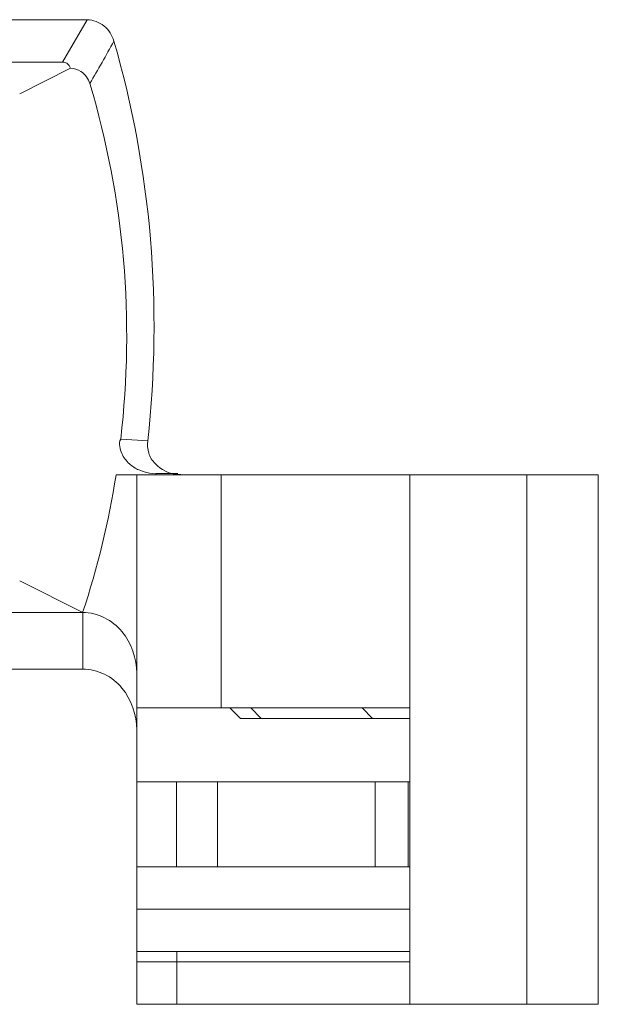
# Model space of a CAD drawing. Header units: inches. Extents: x 830 to 2908, y -1046 to 167.
# Tile 55 of 62: x 2696.74 to 2699.47, y -807.06 to -802.41. Entities that reach past the tile are written whole.
import ezdxf

# ---------------------------------------------------------------- set-up
doc = ezdxf.new("R2010")
doc.units = ezdxf.units.IN
doc.header["$LTSCALE"] = 23.1
doc.header["$MEASUREMENT"] = 0
for name, color, linetype, lineweight in [('1_15', 7, 'Continuous', 18), ('1_27', 7, 'Continuous', 18), ('1_52', 7, 'Continuous', 18), ('1_6', 7, 'Continuous', 18)]:
    doc.layers.add(name, color=color, linetype=linetype, lineweight=lineweight)

msp = doc.modelspace()

# ---------------------------------------------------------------- linework, layer by layer
at = {"layer": '1_15', "color": 7, "linetype": 'Continuous', "lineweight": 0}
for p, q in [((2697.6897, -805.6632), (2697.6897, -804.5632)), ((2697.2908, -805.6632), (2698.58, -805.6632))]:
    msp.add_line(p, q, dxfattribs=at)
at = {"layer": '1_27', "color": 7, "linetype": 'Continuous', "lineweight": 0}
for p, q in [((2697.4806, -807.0632), (2697.4806, -806.8132)), ((2697.2908, -806.8632), (2698.58, -806.8632))]:
    msp.add_line(p, q, dxfattribs=at)
at = {"layer": '1_52', "color": 7, "linetype": 'Continuous', "lineweight": 0}
for p, q in [((2698.58, -806.0132), (2697.2908, -806.0132)), ((2697.4787, -806.4132), (2697.4787, -806.0132)), ((2697.6713, -806.0132), (2697.6713, -806.4132)), ((2698.4159, -806.4132), (2698.4159, -806.0132)), ((2698.5728, -806.4132), (2698.5728, -806.0132)), ((2697.2908, -806.4132), (2698.58, -806.4132))]:
    msp.add_line(p, q, dxfattribs=at)
at = {"layer": '1_6', "color": 7, "linetype": 'Continuous', "lineweight": 0}
for p, q in [((2694.8541, -802.4132), (2697.0575, -802.4132)), ((2697.0575, -802.4132), (2696.9408, -802.6132)), ((2694.9705, -802.6132), (2696.9408, -802.6132)), ((2696.9785, -802.6428), (2696.7383, -802.7632)), ((2697.3445, -804.4022), (2697.2166, -804.3941)), ((2697.1934, -804.5632), (2699.4697, -804.5632)), ((2697.2908, -807.0632), (2697.2908, -804.5632)), ((2697.3505, -804.5544), (2697.3799, -804.5587)), ((2697.38, -804.5585), (2697.3819, -804.5587)), ((2697.3802, -804.5566), (2697.4841, -804.5566)), ((2697.4984, -804.5617), (2697.4837, -804.5598)), ((2698.58, -804.5632), (2698.58, -807.0632)), ((2699.1328, -804.5632), (2699.1328, -807.0632)), ((2699.4697, -804.5632), (2699.4697, -807.0632)), ((2696.7383, -805.0632), (2697.0356, -805.2132)), ((2697.0356, -805.2132), (2694.9719, -805.2132)), ((2697.0356, -805.4799), (2697.0356, -805.2132)), ((2697.0356, -805.4799), (2694.9069, -805.4799)), ((2697.7803, -805.7132), (2697.7303, -805.6632)), ((2697.8291, -805.6632), (2697.8781, -805.7132)), ((2698.404, -805.7132), (2698.355, -805.6632)), ((2697.7803, -805.7132), (2698.58, -805.7132)), ((2697.2908, -806.6132), (2698.58, -806.6132)), ((2698.58, -806.8132), (2697.2908, -806.8132)), ((2699.4697, -807.0632), (2697.2908, -807.0632))]:
    msp.add_line(p, q, dxfattribs=at)
for centre, radius, start, end in [((2688.0636, -797.4942), 10.4098, 329.89917, 331.16916), ((2693.1176, -803.9179), 4.1265, 341.7063, 351.0037)]:
    msp.add_arc(centre, radius, start, end, dxfattribs=at)
for points, knots in [([(2697.1833, -802.514), (2697.1749, -802.487), (2697.1432, -802.4358), (2697.0857, -802.4139), (2697.0575, -802.4132)], [0, 0, 0, 0, 0.501026, 1, 1, 1, 1]), ([(2697.3427, -804.402), (2697.377, -804.0866), (2697.3876, -803.4476), (2697.2706, -802.8191), (2697.1833, -802.514)], [0, 0, 0, 0, 0.499974, 1, 1, 1, 1]), ([(2696.9408, -802.6132), (2696.9476, -802.6132), (2696.9649, -802.6181), (2696.9746, -802.6336), (2696.9785, -802.6428)], [0, 0, 0, 0, 0.40183, 1, 1, 1, 1]), ([(2696.9785, -802.6428), (2696.9955, -802.6438), (2697.0369, -802.655), (2697.0629, -802.6923), (2697.0698, -802.715)], [0, 0, 0, 0, 0.417911, 1, 1, 1, 1]), ([(2697.0698, -802.715), (2697.15, -802.9857), (2697.2574, -803.5445), (2697.2475, -804.1135), (2697.2154, -804.394)], [0, 0, 0, 0, 0.500019, 1, 1, 1, 1]), ([(2697.2154, -804.394), (2697.2082, -804.4033), (2697.2099, -804.43), (2697.2214, -804.4707), (2697.2525, -804.5118), (2697.2994, -804.5422), (2697.3337, -804.5509), (2697.3505, -804.5544)], [0, 0, 0, 0, 0.150842, 0.297456, 0.552713, 0.781106, 1, 1, 1, 1]), ([(2697.3773, -804.5099), (2697.364, -804.4959), (2697.3425, -804.4613), (2697.3411, -804.4213), (2697.3427, -804.402)], [0, 0, 0, 0, 0.499957, 1, 1, 1, 1]), ([(2697.2908, -805.5001), (2697.2909, -805.4305), (2697.2539, -805.3204), (2697.1422, -805.2307), (2697.0708, -805.2131), (2697.0356, -805.2132)], [0, 0, 0, 0, 0.496875, 0.748597, 1, 1, 1, 1]), ([(2697.0356, -805.4799), (2697.0708, -805.4798), (2697.1422, -805.4974), (2697.2539, -805.5871), (2697.2909, -805.6972), (2697.2908, -805.7668)], [0, 0, 0, 0, 0.251498, 0.503184, 1, 1, 1, 1])]:
    msp.add_open_spline(points, degree=3, knots=knots, dxfattribs=at)
msp.add_open_spline([(2697.4835, -804.5614), (2697.4443, -804.5582), (2697.4045, -804.5384), (2697.3773, -804.5099)], degree=3, dxfattribs=at)

doc.saveas('drawing.dxf')
